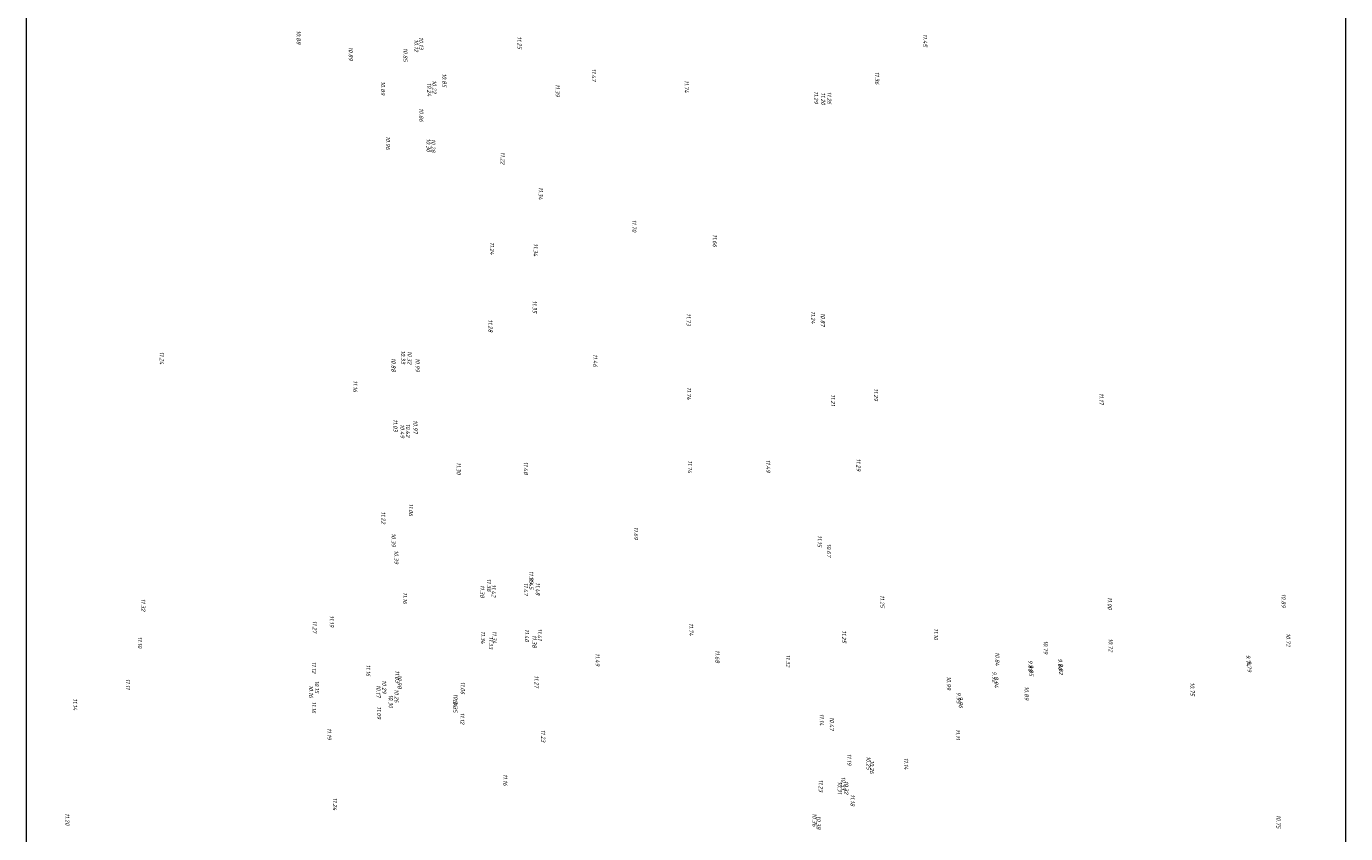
# Model space of a CAD drawing. Header units: metres. Extents: x 233374 to 233489, y 554143 to 554421.
# Tile 2 of 4: x 233374 to 233488, y 554213 to 554282. Entities that reach past the tile are written whole.
import ezdxf

# ---------------------------------------------------------------- set-up
doc = ezdxf.new("R2010")
doc.units = ezdxf.units.M
doc.layers.get('Defpoints').update_dxf_attribs({"color": 241, "lineweight": 13})
doc.layers.add('B-WE-OG-HOOGTEPUNT-T18', color=7, linetype='Continuous', lineweight=18, true_color=0xcb6262)
doc.styles.add('NLCS-ISO-ANNOTATIEF-T18', font='NLCS-ISO.ttf', dxfattribs={"height": 1.8})

msp = doc.modelspace()

# ---------------------------------------------------------------- linework, layer by layer
at = {"layer": 'Defpoints'}
msp.add_lwpolyline([(233488.44, 554333.73), (233488.44, 554142.73), (233374.44, 554142.73), (233374.44, 554333.73)], close=True, dxfattribs=at)

# ---------------------------------------------------------------- texts
at = {"layer": 'B-WE-OG-HOOGTEPUNT-T18', "style": 'NLCS-ISO-ANNOTATIEF-T18', "oblique": 13.5}
for s, p in [('10.88', (233397.79, 554282.01)), ('10.89', (233402.29, 554280.59)), ('10.12', (233407.95, 554281.24)), ('10.13', (233408.37, 554281.44)), ('11.25', (233416.87, 554281.49)), ('11.45', (233451.92, 554281.71)), ('10.85', (233407.01, 554280.5)), ('11.47', (233423.3, 554278.71)), ('11.36', (233447.77, 554278.44)), ('10.89', (233405.07, 554277.61)), ('10.24', (233409.07, 554277.49)), ('10.22', (233409.51, 554277.7)), ('10.85', (233410.38, 554278.29)), ('11.39', (233420.17, 554277.37)), ('11.74', (233431.32, 554277.71)), ('11.29', (233442.5, 554276.76)), ('11.20', (233443.11, 554276.65)), ('11.26', (233443.64, 554276.72)), ('10.86', (233408.38, 554275.3)), ('10.96', (233405.51, 554272.87)), ('10.30', (233409.01, 554272.67)), ('10.28', (233409.42, 554272.63)), ('11.22', (233415.42, 554271.51)), ('11.34', (233418.71, 554268.47)), ('11.70', (233426.79, 554265.65)), ('11.24', (233414.5, 554263.71)), ('11.34', (233418.27, 554263.6)), ('11.66', (233433.75, 554264.39)), ('11.35', (233418.19, 554258.66)), ('11.28', (233414.36, 554257.02)), ('11.73', (233431.49, 554257.56)), ('11.24', (233442.24, 554257.74)), ('10.87', (233443.08, 554257.59)), ('11.24', (233385.96, 554254.24)), ('10.88', (233405.98, 554253.7)), ('10.33', (233406.81, 554254.34)), ('10.32', (233407.38, 554254.3)), ('10.99', (233408.07, 554253.68)), ('11.46', (233423.42, 554254.03)), ('11.16', (233402.68, 554251.76)), ('11.74', (233431.52, 554251.17)), ('11.29', (233447.67, 554251.07)), ('11.21', (233443.96, 554250.55)), ('11.17', (233467.16, 554250.66)), ('11.03', (233406.15, 554248.4)), ('10.49', (233406.74, 554247.97)), ('10.42', (233407.24, 554248.01)), ('10.97', (233407.88, 554248.32)), ('11.30', (233411.62, 554244.68)), ('11.48', (233417.42, 554244.73)), ('11.74', (233431.6, 554244.84)), ('11.49', (233438.36, 554244.9)), ('11.29', (233446.17, 554245)), ('11.06', (233407.49, 554241.11)), ('11.22', (233405.11, 554240.42)), ('10.39', (233405.99, 554238.54)), ('11.69', (233426.94, 554239.09)), ('11.15', (233442.81, 554238.36)), ('10.67', (233443.61, 554237.64)), ('10.39', (233406.23, 554237.06)), ('11.39', (233417.89, 554235.29)), ('11.38', (233413.65, 554234.07)), ('11.38', (233414.23, 554234.61)), ('11.42', (233414.65, 554234.11)), ('11.47', (233417.43, 554234.26)), ('11.45', (233417.88, 554234.8)), ('11.48', (233418.45, 554234.3)), ('11.32', (233384.36, 554232.88)), ('11.16', (233406.98, 554233.44)), ('11.25', (233448.22, 554233.19)), ('11.00', (233467.88, 554233.02)), ('10.89', (233482.9, 554233.31)), ('11.27', (233399.17, 554230.98)), ('11.19', (233400.65, 554231.43)), ('11.74', (233431.7, 554230.77)), ('11.10', (233384.07, 554229.6)), ('11.34', (233413.72, 554230.08)), ('11.33', (233414.4, 554229.61)), ('11.34', (233414.72, 554230.1)), ('11.40', (233417.51, 554230.25)), ('11.38', (233418.16, 554229.74)), ('11.41', (233418.63, 554230.3)), ('11.25', (233444.92, 554230.14)), ('11.10', (233452.86, 554230.32)), ('10.72', (233467.96, 554229.44)), ('10.72', (233483.3, 554229.89)), ('11.49', (233423.62, 554228.17)), ('11.68', (233433.98, 554228.44)), ('10.84', (233458.16, 554228.27)), ('10.79', (233462.34, 554229.26)), ('11.12', (233399.11, 554227.43)), ('11.16', (233403.81, 554227.19)), ('11.32', (233440.07, 554228.05)), ('9.88', (233461.02, 554227.59)), ('9.85', (233461.1, 554227.2)), ('9.80', (233463.59, 554227.72)), ('9.82', (233463.67, 554227.31)), ('9.74', (233479.84, 554228.04)), ('9.79', (233479.94, 554227.54)), ('11.11', (233383.03, 554225.96)), ('11.03', (233406.3, 554226.69)), ('10.98', (233406.51, 554226.29)), ('11.27', (233418.34, 554226.25)), ('10.99', (233453.97, 554226.17)), ('9.92', (233457.91, 554226.62)), ('9.94', (233458.07, 554226.18)), ('10.16', (233398.86, 554225.4)), ('10.15', (233399.37, 554225.8)), ('10.17', (233404.68, 554225.42)), ('10.29', (233405.18, 554225.84)), ('10.26', (233406.25, 554225.06)), ('11.06', (233411.97, 554225.71)), ('9.95', (233454.82, 554224.82)), ('10.89', (233460.7, 554225.3)), ('10.75', (233475.02, 554225.64)), ('11.14', (233378.47, 554224.26)), ('11.16', (233399.11, 554223.99)), ('10.30', (233405.75, 554224.59)), ('10.35', (233411.31, 554224.21)), ('10.34', (233411.35, 554224.66)), ('9.96', (233455.01, 554224.43)), ('11.09', (233404.73, 554223.57)), ('11.12', (233411.93, 554223.03)), ('11.14', (233442.99, 554222.93)), ('10.47', (233443.86, 554222.66)), ('11.19', (233400.43, 554221.7)), ('11.23', (233418.92, 554221.55)), ('11.11', (233454.75, 554221.6)), ('11.19', (233445.37, 554219.48)), ('10.25', (233447.03, 554219.25)), ('11.14', (233450.28, 554219.12)), ('10.26', (233447.33, 554218.9)), ('11.16', (233415.64, 554217.72)), ('11.23', (233442.91, 554217.24)), ('10.31', (233444.55, 554217.08)), ('10.33', (233444.86, 554217.49)), ('10.32', (233445.11, 554217.13)), ('11.24', (233400.93, 554215.68)), ('11.18', (233445.65, 554215.97)), ('11.20', (233377.8, 554214.34)), ('10.36', (233442.37, 554214.34)), ('10.38', (233442.72, 554214.11)), ('10.75', (233482.46, 554214.18))]:
    msp.add_text(s, height=0.36, rotation=270, dxfattribs=at).set_placement(p)

doc.saveas('drawing.dxf')
